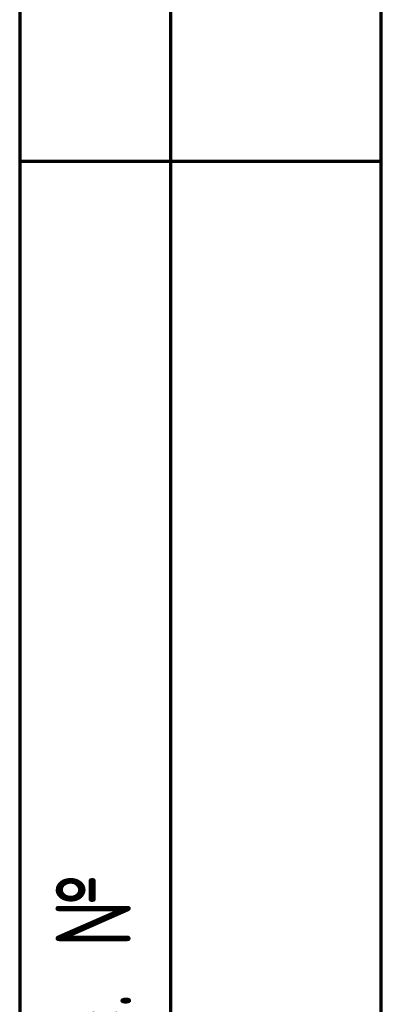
# Model space of a CAD drawing. Header units: millimetres. Extents: x 8 to 210, y -1 to 292.
# Tile 3 of 18: x 8 to 20, y 204 to 237. Entities that reach past the tile are written whole.
import ezdxf

# ---------------------------------------------------------------- set-up
doc = ezdxf.new("R2010")
doc.units = ezdxf.units.MM
doc.layers.add('ЦВЕТ_ОСНОВНОЙ_НАДПИСИ_И_РАМКИ', color=7, linetype='Continuous')
doc.styles.add('SLDTEXTSTYLE0', font='TXT', dxfattribs={"width": 0.7, "bigfont": 'bigfont'})

msp = doc.modelspace()

# ---------------------------------------------------------------- linework, layer by layer
at = {"layer": 'ЦВЕТ_ОСНОВНОЙ_НАДПИСИ_И_РАМКИ', "lineweight": 70}
for p, q in [((8, 292), (8, 172)), ((13, 292), (13, 172)), ((20, 5), (20, 292)), ((8, 232), (20, 232))]:
    msp.add_line(p, q, dxfattribs=at)
at = {"layer": 'ЦВЕТ_ОСНОВНОЙ_НАДПИСИ_И_РАМКИ', "lineweight": 25}
msp.add_line((20, 292), (20, 172), dxfattribs=at)

# ---------------------------------------------------------------- texts
at = {"layer": 'ЦВЕТ_ОСНОВНОЙ_НАДПИСИ_И_РАМКИ', "color": 7, "insert": (9.1955, 197.3761), "char_height": 2.5, "attachment_point": 1, "rotation": 90, "style": 'SLDTEXTSTYLE0'}
msp.add_mtext('Справ. №', dxfattribs=at)

doc.saveas('drawing.dxf')
